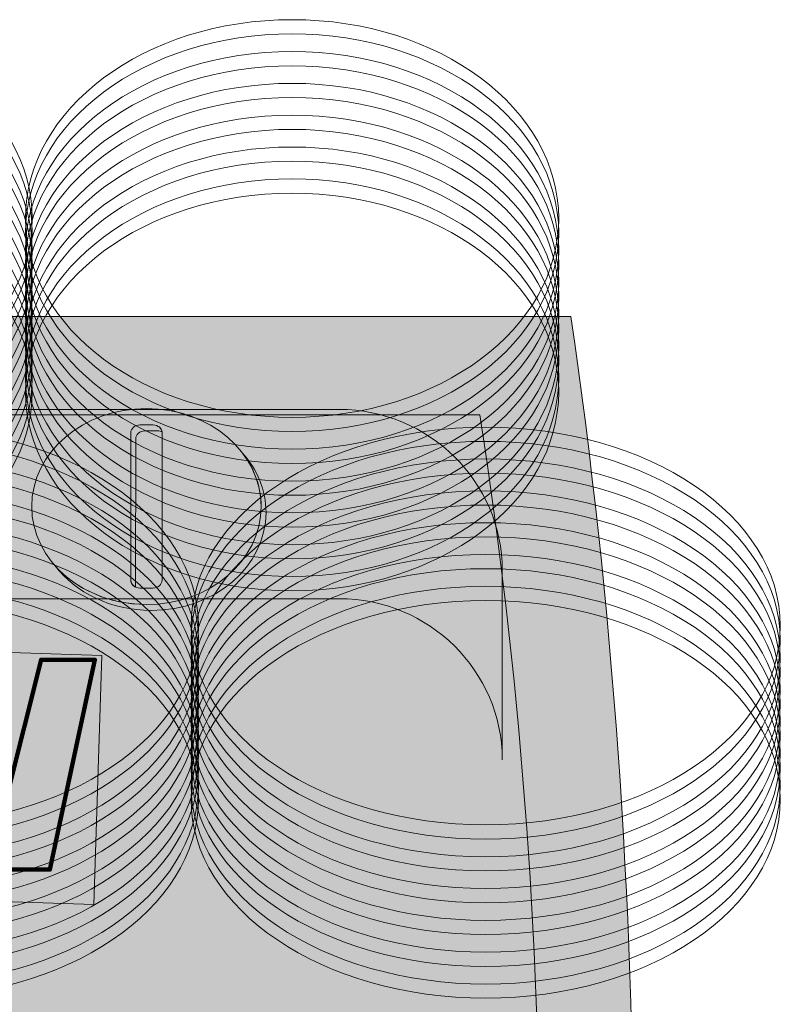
# Model space of a CAD drawing. Header units: inches. Extents: x 0 to 48, y -19.6 to 10.
# Tile 234 of 241: x 35 to 36.6, y -16.4 to -14.3. Entities that reach past the tile are written whole.
import ezdxf

# ---------------------------------------------------------------- set-up
doc = ezdxf.new("R2010")
doc.units = ezdxf.units.IN
doc.header["$MEASUREMENT"] = 0
doc.layers.add('Layer 1', color=7, linetype='Continuous')

# ---------------------------------------------------------------- blocks, each defined once
blk = doc.blocks.new('block 2')
at = {"layer": 'Layer 1', "color": 254, "lineweight": 18, "true_color": 0xe6e7e8}
for points in [[(34.5167, -15.1602), (34.8251, -15.1602), (35.0752, -14.9738), (35.0752, -14.7438), (35.0752, -14.5138), (34.8251, -14.3273), (34.5167, -14.3273), (34.2083, -14.3273), (33.9583, -14.5138), (33.9583, -14.7438), (33.9583, -14.9738), (34.2083, -15.1602), (34.5167, -15.1602)], [(35.6196, -15.1602), (35.928, -15.1602), (36.178, -14.9738), (36.178, -14.7438), (36.178, -14.5138), (35.928, -14.3273), (35.6196, -14.3273), (35.3112, -14.3273), (35.0612, -14.5138), (35.0612, -14.7438), (35.0612, -14.9738), (35.3112, -15.1602), (35.6196, -15.1602)], [(34.5167, -15.19), (34.8251, -15.19), (35.0752, -15.0036), (35.0752, -14.7736), (35.0752, -14.5436), (34.8251, -14.3571), (34.5167, -14.3571), (34.2083, -14.3571), (33.9583, -14.5436), (33.9583, -14.7736), (33.9583, -15.0036), (34.2083, -15.19), (34.5167, -15.19)], [(35.6196, -15.19), (35.928, -15.19), (36.178, -15.0036), (36.178, -14.7736), (36.178, -14.5436), (35.928, -14.3571), (35.6196, -14.3571), (35.3112, -14.3571), (35.0612, -14.5436), (35.0612, -14.7736), (35.0612, -15.0036), (35.3112, -15.19), (35.6196, -15.19)], [(34.5167, -15.2269), (34.8251, -15.2269), (35.0752, -15.0405), (35.0752, -14.8104), (35.0752, -14.5804), (34.8251, -14.394), (34.5167, -14.394), (34.2083, -14.394), (33.9583, -14.5804), (33.9583, -14.8104), (33.9583, -15.0405), (34.2083, -15.2269), (34.5167, -15.2269)], [(35.6196, -15.2269), (35.928, -15.2269), (36.178, -15.0405), (36.178, -14.8104), (36.178, -14.5804), (35.928, -14.394), (35.6196, -14.394), (35.3112, -14.394), (35.0612, -14.5804), (35.0612, -14.8104), (35.0612, -15.0405), (35.3112, -15.2269), (35.6196, -15.2269)], [(34.5167, -15.2567), (34.8251, -15.2567), (35.0752, -15.0703), (35.0752, -14.8402), (35.0752, -14.6102), (34.8251, -14.4238), (34.5167, -14.4238), (34.2083, -14.4238), (33.9583, -14.6102), (33.9583, -14.8402), (33.9583, -15.0703), (34.2083, -15.2567), (34.5167, -15.2567)], [(35.6196, -15.2567), (35.928, -15.2567), (36.178, -15.0703), (36.178, -14.8402), (36.178, -14.6102), (35.928, -14.4238), (35.6196, -14.4238), (35.3112, -14.4238), (35.0612, -14.6102), (35.0612, -14.8402), (35.0612, -15.0703), (35.3112, -15.2567), (35.6196, -15.2567)], [(34.5167, -15.2936), (34.8251, -15.2936), (35.0752, -15.1071), (35.0752, -14.8771), (35.0752, -14.6471), (34.8251, -14.4607), (34.5167, -14.4607), (34.2083, -14.4607), (33.9583, -14.6471), (33.9583, -14.8771), (33.9583, -15.1071), (34.2083, -15.2936), (34.5167, -15.2936)], [(35.6196, -15.2936), (35.928, -15.2936), (36.178, -15.1071), (36.178, -14.8771), (36.178, -14.6471), (35.928, -14.4607), (35.6196, -14.4607), (35.3112, -14.4607), (35.0612, -14.6471), (35.0612, -14.8771), (35.0612, -15.1071), (35.3112, -15.2936), (35.6196, -15.2936)], [(34.5167, -15.3234), (34.8251, -15.3234), (35.0752, -15.1369), (35.0752, -14.9069), (35.0752, -14.6769), (34.8251, -14.4904), (34.5167, -14.4904), (34.2083, -14.4904), (33.9583, -14.6769), (33.9583, -14.9069), (33.9583, -15.1369), (34.2083, -15.3234), (34.5167, -15.3234)], [(35.6196, -15.3234), (35.928, -15.3234), (36.178, -15.1369), (36.178, -14.9069), (36.178, -14.6769), (35.928, -14.4904), (35.6196, -14.4904), (35.3112, -14.4904), (35.0612, -14.6769), (35.0612, -14.9069), (35.0612, -15.1369), (35.3112, -15.3234), (35.6196, -15.3234)], [(34.5167, -15.3603), (34.8251, -15.3603), (35.0752, -15.1738), (35.0752, -14.9438), (35.0752, -14.7138), (34.8251, -14.5273), (34.5167, -14.5273), (34.2083, -14.5273), (33.9583, -14.7138), (33.9583, -14.9438), (33.9583, -15.1738), (34.2083, -15.3603), (34.5167, -15.3603)], [(35.6196, -15.3603), (35.928, -15.3603), (36.178, -15.1738), (36.178, -14.9438), (36.178, -14.7138), (35.928, -14.5273), (35.6196, -14.5273), (35.3112, -14.5273), (35.0612, -14.7138), (35.0612, -14.9438), (35.0612, -15.1738), (35.3112, -15.3603), (35.6196, -15.3603)], [(34.5167, -15.3901), (34.8251, -15.3901), (35.0752, -15.2036), (35.0752, -14.9736), (35.0752, -14.7436), (34.8251, -14.5571), (34.5167, -14.5571), (34.2083, -14.5571), (33.9583, -14.7436), (33.9583, -14.9736), (33.9583, -15.2036), (34.2083, -15.3901), (34.5167, -15.3901)], [(35.6196, -15.3901), (35.928, -15.3901), (36.178, -15.2036), (36.178, -14.9736), (36.178, -14.7436), (35.928, -14.5571), (35.6196, -14.5571), (35.3112, -14.5571), (35.0612, -14.7436), (35.0612, -14.9736), (35.0612, -15.2036), (35.3112, -15.3901), (35.6196, -15.3901)], [(34.5167, -15.4269), (34.8251, -15.4269), (35.0752, -15.2405), (35.0752, -15.0105), (35.0752, -14.7805), (34.8251, -14.594), (34.5167, -14.594), (34.2083, -14.594), (33.9583, -14.7805), (33.9583, -15.0105), (33.9583, -15.2405), (34.2083, -15.4269), (34.5167, -15.4269)], [(35.6196, -15.4269), (35.928, -15.4269), (36.178, -15.2405), (36.178, -15.0105), (36.178, -14.7805), (35.928, -14.594), (35.6196, -14.594), (35.3112, -14.594), (35.0612, -14.7805), (35.0612, -15.0105), (35.0612, -15.2405), (35.3112, -15.4269), (35.6196, -15.4269)], [(34.5167, -15.4567), (34.8251, -15.4567), (35.0752, -15.2703), (35.0752, -15.0403), (35.0752, -14.8103), (34.8251, -14.6238), (34.5167, -14.6238), (34.2083, -14.6238), (33.9583, -14.8103), (33.9583, -15.0403), (33.9583, -15.2703), (34.2083, -15.4567), (34.5167, -15.4567)], [(35.6196, -15.4567), (35.928, -15.4567), (36.178, -15.2703), (36.178, -15.0403), (36.178, -14.8103), (35.928, -14.6238), (35.6196, -14.6238), (35.3112, -14.6238), (35.0612, -14.8103), (35.0612, -15.0403), (35.0612, -15.2703), (35.3112, -15.4567), (35.6196, -15.4567)], [(34.5167, -15.4936), (34.8251, -15.4936), (35.0752, -15.3072), (35.0752, -15.0772), (35.0752, -14.8472), (34.8251, -14.6607), (34.5167, -14.6607), (34.2083, -14.6607), (33.9583, -14.8472), (33.9583, -15.0772), (33.9583, -15.3072), (34.2083, -15.4936), (34.5167, -15.4936)], [(35.6196, -15.4936), (35.928, -15.4936), (36.178, -15.3072), (36.178, -15.0772), (36.178, -14.8472), (35.928, -14.6607), (35.6196, -14.6607), (35.3112, -14.6607), (35.0612, -14.8472), (35.0612, -15.0772), (35.0612, -15.3072), (35.3112, -15.4936), (35.6196, -15.4936)], [(34.5167, -15.5234), (34.8251, -15.5234), (35.0752, -15.337), (35.0752, -15.1069), (35.0752, -14.8769), (34.8251, -14.6905), (34.5167, -14.6905), (34.2083, -14.6905), (33.9583, -14.8769), (33.9583, -15.1069), (33.9583, -15.337), (34.2083, -15.5234), (34.5167, -15.5234)], [(35.6196, -15.5234), (35.928, -15.5234), (36.178, -15.337), (36.178, -15.1069), (36.178, -14.8769), (35.928, -14.6905), (35.6196, -14.6905), (35.3112, -14.6905), (35.0612, -14.8769), (35.0612, -15.1069), (35.0612, -15.337), (35.3112, -15.5234), (35.6196, -15.5234)], [(34.8064, -16.0137), (35.1472, -16.0137), (35.4235, -15.8272), (35.4235, -15.5972), (35.4235, -15.3672), (35.1472, -15.1807), (34.8064, -15.1807), (34.4656, -15.1807), (34.1893, -15.3672), (34.1893, -15.5972), (34.1893, -15.8272), (34.4656, -16.0137), (34.8064, -16.0137)], [(36.0251, -16.0137), (36.3659, -16.0137), (36.6422, -15.8272), (36.6422, -15.5972), (36.6422, -15.3672), (36.3659, -15.1807), (36.0251, -15.1807), (35.6843, -15.1807), (35.408, -15.3672), (35.408, -15.5972), (35.408, -15.8272), (35.6843, -16.0137), (36.0251, -16.0137)], [(34.8064, -16.0435), (35.1472, -16.0435), (35.4235, -15.857), (35.4235, -15.627), (35.4235, -15.397), (35.1472, -15.2105), (34.8064, -15.2105), (34.4656, -15.2105), (34.1893, -15.397), (34.1893, -15.627), (34.1893, -15.857), (34.4656, -16.0435), (34.8064, -16.0435)], [(36.0251, -16.0435), (36.3659, -16.0435), (36.6422, -15.857), (36.6422, -15.627), (36.6422, -15.397), (36.3659, -15.2105), (36.0251, -15.2105), (35.6843, -15.2105), (35.408, -15.397), (35.408, -15.627), (35.408, -15.857), (35.6843, -16.0435), (36.0251, -16.0435)], [(34.8064, -16.0804), (35.1472, -16.0804), (35.4235, -15.8939), (35.4235, -15.6639), (35.4235, -15.4339), (35.1472, -15.2474), (34.8064, -15.2474), (34.4656, -15.2474), (34.1893, -15.4339), (34.1893, -15.6639), (34.1893, -15.8939), (34.4656, -16.0804), (34.8064, -16.0804)], [(36.0251, -16.0804), (36.3659, -16.0804), (36.6422, -15.8939), (36.6422, -15.6639), (36.6422, -15.4339), (36.3659, -15.2474), (36.0251, -15.2474), (35.6843, -15.2474), (35.408, -15.4339), (35.408, -15.6639), (35.408, -15.8939), (35.6843, -16.0804), (36.0251, -16.0804)], [(34.8064, -16.1101), (35.1472, -16.1101), (35.4235, -15.9237), (35.4235, -15.6937), (35.4235, -15.4637), (35.1472, -15.2772), (34.8064, -15.2772), (34.4656, -15.2772), (34.1893, -15.4637), (34.1893, -15.6937), (34.1893, -15.9237), (34.4656, -16.1101), (34.8064, -16.1101)], [(36.0251, -16.1101), (36.3659, -16.1101), (36.6422, -15.9237), (36.6422, -15.6937), (36.6422, -15.4637), (36.3659, -15.2772), (36.0251, -15.2772), (35.6843, -15.2772), (35.408, -15.4637), (35.408, -15.6937), (35.408, -15.9237), (35.6843, -16.1101), (36.0251, -16.1101)], [(34.8064, -16.147), (35.1472, -16.147), (35.4235, -15.9606), (35.4235, -15.7306), (35.4235, -15.5006), (35.1472, -15.3141), (34.8064, -15.3141), (34.4656, -15.3141), (34.1893, -15.5006), (34.1893, -15.7306), (34.1893, -15.9606), (34.4656, -16.147), (34.8064, -16.147)], [(36.0251, -16.147), (36.3659, -16.147), (36.6422, -15.9606), (36.6422, -15.7306), (36.6422, -15.5006), (36.3659, -15.3141), (36.0251, -15.3141), (35.6843, -15.3141), (35.408, -15.5006), (35.408, -15.7306), (35.408, -15.9606), (35.6843, -16.147), (36.0251, -16.147)], [(34.8064, -16.1768), (35.1472, -16.1768), (35.4235, -15.9904), (35.4235, -15.7604), (35.4235, -15.5303), (35.1472, -15.3439), (34.8064, -15.3439), (34.4656, -15.3439), (34.1893, -15.5303), (34.1893, -15.7604), (34.1893, -15.9904), (34.4656, -16.1768), (34.8064, -16.1768)], [(36.0251, -16.1768), (36.3659, -16.1768), (36.6422, -15.9904), (36.6422, -15.7604), (36.6422, -15.5303), (36.3659, -15.3439), (36.0251, -15.3439), (35.6843, -15.3439), (35.408, -15.5303), (35.408, -15.7604), (35.408, -15.9904), (35.6843, -16.1768), (36.0251, -16.1768)], [(34.8064, -16.2137), (35.1472, -16.2137), (35.4235, -16.0272), (35.4235, -15.7972), (35.4235, -15.5672), (35.1472, -15.3808), (34.8064, -15.3808), (34.4656, -15.3808), (34.1893, -15.5672), (34.1893, -15.7972), (34.1893, -16.0272), (34.4656, -16.2137), (34.8064, -16.2137)], [(36.0251, -16.2137), (36.3659, -16.2137), (36.6422, -16.0272), (36.6422, -15.7972), (36.6422, -15.5672), (36.3659, -15.3808), (36.0251, -15.3808), (35.6843, -15.3808), (35.408, -15.5672), (35.408, -15.7972), (35.408, -16.0272), (35.6843, -16.2137), (36.0251, -16.2137)], [(34.8064, -16.2435), (35.1472, -16.2435), (35.4235, -16.057), (35.4235, -15.827), (35.4235, -15.597), (35.1472, -15.4106), (34.8064, -15.4106), (34.4656, -15.4106), (34.1893, -15.597), (34.1893, -15.827), (34.1893, -16.057), (34.4656, -16.2435), (34.8064, -16.2435)], [(36.0251, -16.2435), (36.3659, -16.2435), (36.6422, -16.057), (36.6422, -15.827), (36.6422, -15.597), (36.3659, -15.4106), (36.0251, -15.4106), (35.6843, -15.4106), (35.408, -15.597), (35.408, -15.827), (35.408, -16.057), (35.6843, -16.2435), (36.0251, -16.2435)], [(34.8064, -16.2804), (35.1472, -16.2804), (35.4235, -16.0939), (35.4235, -15.8639), (35.4235, -15.6339), (35.1472, -15.4475), (34.8064, -15.4475), (34.4656, -15.4475), (34.1893, -15.6339), (34.1893, -15.8639), (34.1893, -16.0939), (34.4656, -16.2804), (34.8064, -16.2804)], [(36.0251, -16.2804), (36.3659, -16.2804), (36.6422, -16.0939), (36.6422, -15.8639), (36.6422, -15.6339), (36.3659, -15.4475), (36.0251, -15.4475), (35.6843, -15.4475), (35.408, -15.6339), (35.408, -15.8639), (35.408, -16.0939), (35.6843, -16.2804), (36.0251, -16.2804)], [(34.8064, -16.3102), (35.1472, -16.3102), (35.4235, -16.1237), (35.4235, -15.8937), (35.4235, -15.6637), (35.1472, -15.4772), (34.8064, -15.4772), (34.4656, -15.4772), (34.1893, -15.6637), (34.1893, -15.8937), (34.1893, -16.1237), (34.4656, -16.3102), (34.8064, -16.3102)], [(36.0251, -16.3102), (36.3659, -16.3102), (36.6422, -16.1237), (36.6422, -15.8937), (36.6422, -15.6637), (36.3659, -15.4772), (36.0251, -15.4772), (35.6843, -15.4772), (35.408, -15.6637), (35.408, -15.8937), (35.408, -16.1237), (35.6843, -16.3102), (36.0251, -16.3102)], [(34.8064, -16.3471), (35.1472, -16.3471), (35.4235, -16.1606), (35.4235, -15.9306), (35.4235, -15.7006), (35.1472, -15.5141), (34.8064, -15.5141), (34.4656, -15.5141), (34.1893, -15.7006), (34.1893, -15.9306), (34.1893, -16.1606), (34.4656, -16.3471), (34.8064, -16.3471)], [(36.0251, -16.3471), (36.3659, -16.3471), (36.6422, -16.1606), (36.6422, -15.9306), (36.6422, -15.7006), (36.3659, -15.5141), (36.0251, -15.5141), (35.6843, -15.5141), (35.408, -15.7006), (35.408, -15.9306), (35.408, -16.1606), (35.6843, -16.3471), (36.0251, -16.3471)], [(34.8064, -16.3768), (35.1472, -16.3768), (35.4235, -16.1904), (35.4235, -15.9604), (35.4235, -15.7304), (35.1472, -15.5439), (34.8064, -15.5439), (34.4656, -15.5439), (34.1893, -15.7304), (34.1893, -15.9604), (34.1893, -16.1904), (34.4656, -16.3768), (34.8064, -16.3768)], [(36.0251, -16.3768), (36.3659, -16.3768), (36.6422, -16.1904), (36.6422, -15.9604), (36.6422, -15.7304), (36.3659, -15.5439), (36.0251, -15.5439), (35.6843, -15.5439), (35.408, -15.7304), (35.408, -15.9604), (35.408, -16.1904), (35.6843, -16.3768), (36.0251, -16.3768)]]:
    blk.add_open_spline(points, degree=3, knots=[0, 0, 0, 0, 1, 1, 1, 2, 2, 2, 3, 3, 3, 4, 4, 4, 4], dxfattribs=at)
at = {"layer": 'Layer 1', "lineweight": 0}
blk.add_open_spline([(27.7048, -15.1436), (27.7048, -15.1436), (35.7181, -15.1436), (35.7181, -15.1436), (35.9061, -15.1436), (36.0599, -15.2954), (36.0599, -15.4808), (36.0599, -15.4808), (36.0599, -15.8772), (36.0599, -15.8772), (36.0599, -15.6917), (35.9061, -15.54), (35.7181, -15.54), (35.7181, -15.54), (27.7048, -15.54), (27.7048, -15.54), (27.5168, -15.54), (27.3631, -15.6917), (27.3631, -15.8772), (27.3631, -15.8772), (27.3631, -15.4808), (27.3631, -15.4808), (27.3631, -15.2954), (27.5168, -15.1436), (27.7048, -15.1436)], degree=3, knots=[0, 0, 0, 0, 1, 1, 1, 2, 2, 2, 3, 3, 3, 4, 4, 4, 5, 5, 5, 6, 6, 6, 7, 7, 7, 8, 8, 8, 8], dxfattribs=at)
blk = doc.blocks.new('block 5')
at = {"layer": 'Layer 1', "lineweight": 0}
blk.add_lwpolyline([(32.9881, -15.5855), (32.971, -16.1074), (35.2042, -16.1806), (35.2213, -15.6587), (32.9881, -15.5855)], dxfattribs=at)
for points, knots in [([(33.1031, -16.1073), (33.1031, -16.1073), (32.9857, -15.668), (32.9857, -15.668), (32.9857, -15.668), (33.1165, -15.668), (33.1165, -15.668), (33.1165, -15.668), (33.2019, -15.9696), (33.2019, -15.9696), (33.2019, -15.9696), (33.4195, -15.668), (33.4195, -15.668), (33.4195, -15.668), (33.6491, -15.668), (33.6491, -15.668), (33.6491, -15.668), (33.6312, -15.7576), (33.6312, -15.7576), (33.6513, -15.7401), (33.6659, -15.7273), (33.6785, -15.7171), (33.6987, -15.7007), (33.7171, -15.689), (33.7349, -15.6806), (33.7525, -15.6722), (33.7965, -15.6679), (33.8512, -15.6658), (33.9695, -15.6615), (34.1376, -15.668), (34.1948, -15.668), (34.1948, -15.668), (34.2724, -15.6696), (34.2724, -15.6696), (34.2724, -15.6696), (34.2445, -15.7906), (34.2445, -15.7906), (34.2873, -15.7201), (34.3596, -15.6738), (34.4731, -15.666), (34.5867, -15.6583), (34.6959, -15.6766), (34.716, -15.81), (34.7187, -15.8127), (34.7209, -15.8178), (34.7224, -15.8216), (34.7224, -15.8216), (34.7308, -15.7673), (34.7308, -15.7673), (34.7308, -15.7673), (34.7393, -15.713), (34.7393, -15.713), (34.7393, -15.713), (34.746, -15.6699), (34.746, -15.6699), (34.746, -15.6699), (34.8946, -15.668), (34.8946, -15.668), (34.8946, -15.668), (35.0223, -15.9541), (35.0223, -15.9541), (35.0223, -15.9541), (35.0938, -15.668), (35.0938, -15.668), (35.0938, -15.668), (35.2066, -15.668), (35.2066, -15.668), (35.2066, -15.668), (35.1126, -16.1073), (35.1126, -16.1073), (35.1126, -16.1073), (34.9639, -16.1073), (34.9639, -16.1073), (34.922, -16.0114), (34.8679, -15.8898), (34.831, -15.8041), (34.8176, -15.8904), (34.7984, -16.0115), (34.7834, -16.1073), (34.7834, -16.1073), (34.6637, -16.1073), (34.6637, -16.1073), (34.6699, -16.0789), (34.6771, -16.0462), (34.6835, -16.0172), (34.6364, -16.071), (34.5739, -16.1078), (34.4751, -16.1058), (34.2842, -16.1019), (34.2136, -16.0624), (34.2104, -15.9592), (34.2057, -15.9909), (34.1956, -16.0549), (34.1875, -16.1073), (34.1875, -16.1073), (34.0588, -16.1073), (34.0588, -16.1073), (34.0671, -16.0658), (34.0768, -16.0181), (34.0811, -15.9954), (34.0615, -16.031), (34.0479, -16.0585), (34.0287, -16.0769), (34.0086, -16.0961), (33.9914, -16.1069), (33.9456, -16.107), (33.9456, -16.107), (33.4476, -16.1073), (33.4476, -16.1073), (33.4742, -15.9797), (33.5076, -15.8222), (33.5329, -15.7007), (33.4413, -15.826), (33.3295, -15.9783), (33.2352, -16.1073), (33.2352, -16.1073), (33.1031, -16.1073), (33.1031, -16.1073)], [0, 0, 0, 0, 1, 1, 1, 2, 2, 2, 3, 3, 3, 4, 4, 4, 5, 5, 5, 6, 6, 6, 7, 7, 7, 8, 8, 8, 9, 9, 9, 10, 10, 10, 11, 11, 11, 12, 12, 12, 13, 13, 13, 14, 14, 14, 15, 15, 15, 16, 16, 16, 17, 17, 17, 18, 18, 18, 19, 19, 19, 20, 20, 20, 21, 21, 21, 22, 22, 22, 23, 23, 23, 24, 24, 24, 25, 25, 25, 26, 26, 26, 27, 27, 27, 28, 28, 28, 29, 29, 29, 30, 30, 30, 31, 31, 31, 32, 32, 32, 33, 33, 33, 34, 34, 34, 35, 35, 35, 36, 36, 36, 37, 37, 37, 38, 38, 38, 39, 39, 39, 39]), ([(34.0921, -15.944), (34.1051, -15.8805), (34.1181, -15.817), (34.131, -15.7535), (34.0587, -15.7535), (33.9878, -15.7506), (33.9171, -15.7532), (33.8842, -15.7544), (33.8488, -15.7512), (33.8214, -15.7571), (33.784, -15.7652), (33.7572, -15.8035), (33.7943, -15.827), (33.8081, -15.8358), (33.825, -15.8286), (33.8589, -15.8297), (33.909, -15.8315), (33.959, -15.8265), (34, -15.8393), (34.0274, -15.8478), (34.0509, -15.8643), (34.0676, -15.896), (34.0771, -15.9139), (34.0864, -15.9334), (34.0921, -15.944)], [0, 0, 0, 0, 1, 1, 1, 2, 2, 2, 3, 3, 3, 4, 4, 4, 5, 5, 5, 6, 6, 6, 7, 7, 7, 8, 8, 8, 8]), ([(34.5575, -15.8015), (34.6012, -15.8388), (34.6019, -15.9097), (34.5591, -15.96), (34.5162, -16.0102), (34.4461, -16.0207), (34.4024, -15.9835), (34.3587, -15.9462), (34.358, -15.8753), (34.4008, -15.825), (34.4436, -15.7748), (34.5138, -15.7643), (34.5575, -15.8015)], [0, 0, 0, 0, 1, 1, 1, 2, 2, 2, 3, 3, 3, 4, 4, 4, 4]), ([(33.8802, -15.9274), (33.8414, -15.9255), (33.8025, -15.9237), (33.7637, -15.9215), (33.7254, -15.9194), (33.7003, -15.9182), (33.682, -15.9109), (33.6572, -15.9009), (33.645, -15.8796), (33.6295, -15.8293), (33.6165, -15.8889), (33.6036, -15.9485), (33.5906, -16.0081), (33.626, -16.0097), (33.6618, -16.0119), (33.6975, -16.0136), (33.7448, -16.0159), (33.7919, -16.0173), (33.8375, -16.0154), (33.877, -16.0138), (33.9121, -16.0108), (33.9255, -15.9991), (33.9318, -15.9936), (33.9372, -15.9871), (33.9406, -15.98), (33.9468, -15.9675), (33.9471, -15.9533), (33.9362, -15.9404), (33.9268, -15.9291), (33.8953, -15.9281), (33.8802, -15.9274)], [0, 0, 0, 0, 1, 1, 1, 2, 2, 2, 3, 3, 3, 4, 4, 4, 5, 5, 5, 6, 6, 6, 7, 7, 7, 8, 8, 8, 9, 9, 9, 10, 10, 10, 10])]:
    blk.add_open_spline(points, degree=3, knots=knots, dxfattribs=at)

msp = doc.modelspace()

# ---------------------------------------------------------------- hatches: boundary and pattern name
at = {"layer": 'Layer 1', "true_color": 0x004723}
h = msp.add_hatch(color=118, dxfattribs=at)
edge = h.paths.add_edge_path()
edge.add_spline(control_points=[(27.2193, -14.9493), (30.2141, -14.9493), (33.2089, -14.9493), (36.2037, -14.9493), (36.3793, -16.1538), (36.379, -17.4149), (36.2037, -18.7311), (33.2089, -18.7311), (30.2141, -18.7311), (27.2193, -18.7311), (27.044, -17.4149), (27.0437, -16.1538), (27.2193, -14.9493)], knot_values=[0, 0, 0, 0, 0.013889, 0.013889, 0.013889, 0.027778, 0.027778, 0.027778, 0.041667, 0.041667, 0.041667, 0.055556, 0.055556, 0.055556, 0.055556], degree=3, periodic=0)
edge.add_line((27.2193, -14.9493), (27.2193, -14.9493))
at = {"layer": 'Layer 1', "true_color": 0xe6e7e8}
h = msp.add_hatch(color=254, dxfattribs=at)
edge = h.paths.add_edge_path()
edge.add_spline(control_points=[(27.4102, -15.1551), (30.2777, -15.1551), (33.1452, -15.1551), (36.0127, -15.1551), (36.1809, -16.2286), (36.1806, -17.3523), (36.0127, -18.5253), (33.1452, -18.5253), (30.2777, -18.5253), (27.4102, -18.5253), (27.2423, -17.3523), (27.242, -16.2286), (27.4102, -15.1551)], knot_values=[0, 0, 0, 0, 0.013889, 0.013889, 0.013889, 0.027778, 0.027778, 0.027778, 0.041667, 0.041667, 0.041667, 0.055556, 0.055556, 0.055556, 0.055556], degree=3, periodic=0)
edge.add_line((27.4102, -15.1551), (27.4102, -15.1551))
at = {"layer": 'Layer 1', "true_color": 0x004723}
h = msp.add_hatch(color=118, dxfattribs=at)
edge = h.paths.add_edge_path()
edge.add_spline(control_points=[(27.7048, -15.1436), (27.7048, -15.1436), (35.7181, -15.1436), (35.7181, -15.1436), (35.9061, -15.1436), (36.0599, -15.2954), (36.0599, -15.4808), (36.0599, -15.4808), (36.0599, -15.8772), (36.0599, -15.8772), (36.0599, -15.6917), (35.9061, -15.54), (35.7181, -15.54), (35.7181, -15.54), (27.7048, -15.54), (27.7048, -15.54), (27.5168, -15.54), (27.3631, -15.6917), (27.3631, -15.8772), (27.3631, -15.8772), (27.3631, -15.4808), (27.3631, -15.4808), (27.3631, -15.2954), (27.5168, -15.1436), (27.7048, -15.1436)], knot_values=[0, 0, 0, 0, 0.013889, 0.013889, 0.013889, 0.027778, 0.027778, 0.027778, 0.041667, 0.041667, 0.041667, 0.055556, 0.055556, 0.055556, 0.069444, 0.069444, 0.069444, 0.083333, 0.083333, 0.083333, 0.097222, 0.097222, 0.097222, 0.111111, 0.111111, 0.111111, 0.111111], degree=3, periodic=0)
edge.add_line((27.7048, -15.1436), (27.7048, -15.1436))
at = {"layer": 'Layer 1', "true_color": 0x231f20}
h = msp.add_hatch(color=250, dxfattribs=at)
edge = h.paths.add_edge_path()
edge.add_spline(control_points=[(35.5159, -15.235), (35.5467, -15.2695), (35.565, -15.3127), (35.565, -15.3595), (35.5649, -15.4729), (35.4573, -15.5647), (35.3247, -15.5646), (35.2404, -15.5645), (35.1663, -15.5274), (35.1235, -15.4713), (35.1674, -15.5204), (35.2365, -15.5521), (35.3144, -15.5522), (35.4471, -15.5522), (35.5547, -15.4604), (35.5548, -15.3471), (35.5548, -15.3057), (35.5405, -15.2672), (35.5159, -15.235)], knot_values=[0, 0, 0, 0, 1, 1, 1, 2, 2, 2, 3, 3, 3, 4, 4, 4, 5, 5, 5, 6, 6, 6, 6], degree=3, periodic=1)
edge = h.paths.add_edge_path()
edge.add_spline(control_points=[(35.3113, -15.1886), (35.3113, -15.1886), (35.3385, -15.1886), (35.3385, -15.1886), (35.3417, -15.1886), (35.3447, -15.1892), (35.3473, -15.1904), (35.346, -15.1824), (35.3379, -15.1762), (35.3283, -15.1762), (35.3283, -15.1762), (35.301, -15.1761), (35.301, -15.1761), (35.2905, -15.1761), (35.2818, -15.1836), (35.2818, -15.1927), (35.2818, -15.1927), (35.2816, -15.5012), (35.2816, -15.5012), (35.2816, -15.5076), (35.2859, -15.5131), (35.2921, -15.5159), (35.2919, -15.5151), (35.2919, -15.5144), (35.2919, -15.5136), (35.2919, -15.5136), (35.2921, -15.2051), (35.2921, -15.2051), (35.2921, -15.196), (35.3007, -15.1886), (35.3113, -15.1886)], knot_values=[0, 0, 0, 0, 0.013889, 0.013889, 0.013889, 0.027778, 0.027778, 0.027778, 0.041667, 0.041667, 0.041667, 0.055556, 0.055556, 0.055556, 0.069444, 0.069444, 0.069444, 0.083333, 0.083333, 0.083333, 0.097222, 0.097222, 0.097222, 0.111111, 0.111111, 0.111111, 0.125, 0.125, 0.125, 0.138889, 0.138889, 0.138889, 0.138889], degree=3, periodic=0)
edge.add_line((35.3113, -15.1886), (35.3113, -15.1886))

# ---------------------------------------------------------------- linework, layer by layer
at = {"layer": 'Layer 1', "lineweight": 0}
for points, knots in [([(27.2193, -14.9493), (30.2141, -14.9493), (33.2089, -14.9493), (36.2037, -14.9493), (36.3793, -16.1538), (36.379, -17.4149), (36.2037, -18.7311), (33.2089, -18.7311), (30.2141, -18.7311), (27.2193, -18.7311), (27.044, -17.4149), (27.0437, -16.1538), (27.2193, -14.9493)], [0, 0, 0, 0, 1, 1, 1, 2, 2, 2, 3, 3, 3, 4, 4, 4, 4]), ([(27.4102, -15.1551), (30.2777, -15.1551), (33.1452, -15.1551), (36.0127, -15.1551), (36.1809, -16.2286), (36.1806, -17.3523), (36.0127, -18.5253), (33.1452, -18.5253), (30.2777, -18.5253), (27.4102, -18.5253), (27.2423, -17.3523), (27.242, -16.2286), (27.4102, -15.1551)], [0, 0, 0, 0, 1, 1, 1, 2, 2, 2, 3, 3, 3, 4, 4, 4, 4]), ([(27.7048, -15.1436), (27.7048, -15.1436), (35.7181, -15.1436), (35.7181, -15.1436), (35.9061, -15.1436), (36.0599, -15.2954), (36.0599, -15.4808), (36.0599, -15.4808), (36.0599, -15.8772), (36.0599, -15.8772), (36.0599, -15.6917), (35.9061, -15.54), (35.7181, -15.54), (35.7181, -15.54), (27.7048, -15.54), (27.7048, -15.54), (27.5168, -15.54), (27.3631, -15.6917), (27.3631, -15.8772), (27.3631, -15.8772), (27.3631, -15.4808), (27.3631, -15.4808), (27.3631, -15.2954), (27.5168, -15.1436), (27.7048, -15.1436)], [0, 0, 0, 0, 1, 1, 1, 2, 2, 2, 3, 3, 3, 4, 4, 4, 5, 5, 5, 6, 6, 6, 7, 7, 7, 8, 8, 8, 8]), ([(35.3147, -15.1417), (35.4473, -15.1418), (35.5548, -15.2337), (35.5548, -15.3471), (35.5547, -15.4604), (35.4471, -15.5522), (35.3144, -15.5522), (35.1817, -15.5521), (35.0743, -15.4601), (35.0743, -15.3468), (35.0744, -15.2334), (35.182, -15.1416), (35.3147, -15.1417)], [0, 0, 0, 0, 1, 1, 1, 2, 2, 2, 3, 3, 3, 4, 4, 4, 4]), ([(35.3113, -15.1886), (35.3113, -15.1886), (35.3385, -15.1886), (35.3385, -15.1886), (35.3417, -15.1886), (35.3447, -15.1892), (35.3473, -15.1904), (35.346, -15.1824), (35.3379, -15.1762), (35.3283, -15.1762), (35.3283, -15.1762), (35.301, -15.1761), (35.301, -15.1761), (35.2905, -15.1761), (35.2818, -15.1836), (35.2818, -15.1927), (35.2818, -15.1927), (35.2816, -15.5012), (35.2816, -15.5012), (35.2816, -15.5076), (35.2859, -15.5131), (35.2921, -15.5159), (35.2919, -15.5151), (35.2919, -15.5144), (35.2919, -15.5136), (35.2919, -15.5136), (35.2921, -15.2051), (35.2921, -15.2051), (35.2921, -15.196), (35.3007, -15.1886), (35.3113, -15.1886)], [0, 0, 0, 0, 1, 1, 1, 2, 2, 2, 3, 3, 3, 4, 4, 4, 5, 5, 5, 6, 6, 6, 7, 7, 7, 8, 8, 8, 9, 9, 9, 10, 10, 10, 10]), ([(35.301, -15.1761), (35.301, -15.1761), (35.3283, -15.1762), (35.3283, -15.1762), (35.3388, -15.1762), (35.3475, -15.1836), (35.3475, -15.1927), (35.3475, -15.1927), (35.3473, -15.5012), (35.3473, -15.5012), (35.3473, -15.5103), (35.3386, -15.5178), (35.328, -15.5177), (35.328, -15.5177), (35.3008, -15.5177), (35.3008, -15.5177), (35.2903, -15.5177), (35.2816, -15.5103), (35.2816, -15.5012), (35.2816, -15.5012), (35.2818, -15.1927), (35.2818, -15.1927), (35.2818, -15.1836), (35.2905, -15.1761), (35.301, -15.1761)], [0, 0, 0, 0, 1, 1, 1, 2, 2, 2, 3, 3, 3, 4, 4, 4, 5, 5, 5, 6, 6, 6, 7, 7, 7, 8, 8, 8, 8]), ([(35.5159, -15.235), (35.5467, -15.2695), (35.565, -15.3127), (35.565, -15.3595), (35.5649, -15.4729), (35.4573, -15.5647), (35.3247, -15.5646), (35.2404, -15.5645), (35.1663, -15.5274), (35.1235, -15.4713), (35.1674, -15.5204), (35.2365, -15.5521), (35.3144, -15.5522), (35.4471, -15.5522), (35.5547, -15.4604), (35.5548, -15.3471), (35.5548, -15.3057), (35.5405, -15.2672), (35.5159, -15.235)], [0, 0, 0, 0, 1, 1, 1, 2, 2, 2, 3, 3, 3, 4, 4, 4, 5, 5, 5, 6, 6, 6, 6])]:
    msp.add_open_spline(points, degree=3, knots=knots, dxfattribs=at)
at = {"layer": 'Layer 1', "color": 250, "lineweight": 18, "true_color": 0x231f20}
for points, knots in [([(35.3147, -15.1417), (35.4473, -15.1418), (35.5548, -15.2337), (35.5548, -15.3471), (35.5547, -15.4604), (35.4471, -15.5522), (35.3144, -15.5522), (35.1817, -15.5521), (35.0743, -15.4601), (35.0743, -15.3468), (35.0744, -15.2334), (35.182, -15.1416), (35.3147, -15.1417)], [0, 0, 0, 0, 1, 1, 1, 2, 2, 2, 3, 3, 3, 4, 4, 4, 4]), ([(35.301, -15.1761), (35.301, -15.1761), (35.3283, -15.1762), (35.3283, -15.1762), (35.3388, -15.1762), (35.3475, -15.1836), (35.3475, -15.1927), (35.3475, -15.1927), (35.3473, -15.5012), (35.3473, -15.5012), (35.3473, -15.5103), (35.3386, -15.5178), (35.328, -15.5177), (35.328, -15.5177), (35.3008, -15.5177), (35.3008, -15.5177), (35.2903, -15.5177), (35.2816, -15.5103), (35.2816, -15.5012), (35.2816, -15.5012), (35.2818, -15.1927), (35.2818, -15.1927), (35.2818, -15.1836), (35.2905, -15.1761), (35.301, -15.1761)], [0, 0, 0, 0, 1, 1, 1, 2, 2, 2, 3, 3, 3, 4, 4, 4, 5, 5, 5, 6, 6, 6, 7, 7, 7, 8, 8, 8, 8])]:
    msp.add_open_spline(points, degree=3, knots=knots, dxfattribs=at)
at = {"layer": 'Layer 1', "color": 250, "lineweight": 106, "true_color": 0x231f20}
msp.add_open_spline([(33.1031, -16.1073), (33.1031, -16.1073), (32.9857, -15.668), (32.9857, -15.668), (32.9857, -15.668), (33.1165, -15.668), (33.1165, -15.668), (33.1165, -15.668), (33.2019, -15.9696), (33.2019, -15.9696), (33.2019, -15.9696), (33.4195, -15.668), (33.4195, -15.668), (33.4195, -15.668), (33.6491, -15.668), (33.6491, -15.668), (33.6491, -15.668), (33.6312, -15.7576), (33.6312, -15.7576), (33.6513, -15.7401), (33.6659, -15.7273), (33.6785, -15.7171), (33.6987, -15.7007), (33.7171, -15.689), (33.7349, -15.6806), (33.7525, -15.6722), (33.7965, -15.6679), (33.8512, -15.6658), (33.9695, -15.6615), (34.1376, -15.668), (34.1948, -15.668), (34.1948, -15.668), (34.2724, -15.6696), (34.2724, -15.6696), (34.2724, -15.6696), (34.2445, -15.7906), (34.2445, -15.7906), (34.2873, -15.7201), (34.3596, -15.6738), (34.4731, -15.666), (34.5867, -15.6583), (34.6959, -15.6766), (34.716, -15.81), (34.7187, -15.8127), (34.7209, -15.8178), (34.7224, -15.8216), (34.7224, -15.8216), (34.7308, -15.7673), (34.7308, -15.7673), (34.7308, -15.7673), (34.7393, -15.713), (34.7393, -15.713), (34.7393, -15.713), (34.746, -15.6699), (34.746, -15.6699), (34.746, -15.6699), (34.8946, -15.668), (34.8946, -15.668), (34.8946, -15.668), (35.0223, -15.9541), (35.0223, -15.9541), (35.0223, -15.9541), (35.0938, -15.668), (35.0938, -15.668), (35.0938, -15.668), (35.2066, -15.668), (35.2066, -15.668), (35.2066, -15.668), (35.1126, -16.1073), (35.1126, -16.1073), (35.1126, -16.1073), (34.9639, -16.1073), (34.9639, -16.1073), (34.922, -16.0114), (34.8679, -15.8898), (34.831, -15.8041), (34.8176, -15.8904), (34.7984, -16.0115), (34.7834, -16.1073), (34.7834, -16.1073), (34.6637, -16.1073), (34.6637, -16.1073), (34.6699, -16.0789), (34.6771, -16.0462), (34.6835, -16.0172), (34.6364, -16.071), (34.5739, -16.1078), (34.4751, -16.1058), (34.2842, -16.1019), (34.2136, -16.0624), (34.2104, -15.9592), (34.2057, -15.9909), (34.1956, -16.0549), (34.1875, -16.1073), (34.1875, -16.1073), (34.0588, -16.1073), (34.0588, -16.1073), (34.0671, -16.0658), (34.0768, -16.0181), (34.0811, -15.9954), (34.0615, -16.031), (34.0479, -16.0585), (34.0287, -16.0769), (34.0086, -16.0961), (33.9914, -16.1069), (33.9456, -16.107), (33.9456, -16.107), (33.4476, -16.1073), (33.4476, -16.1073), (33.4742, -15.9797), (33.5076, -15.8222), (33.5329, -15.7007), (33.4413, -15.826), (33.3295, -15.9783), (33.2352, -16.1073), (33.2352, -16.1073), (33.1031, -16.1073), (33.1031, -16.1073)], degree=3, knots=[0, 0, 0, 0, 1, 1, 1, 2, 2, 2, 3, 3, 3, 4, 4, 4, 5, 5, 5, 6, 6, 6, 7, 7, 7, 8, 8, 8, 9, 9, 9, 10, 10, 10, 11, 11, 11, 12, 12, 12, 13, 13, 13, 14, 14, 14, 15, 15, 15, 16, 16, 16, 17, 17, 17, 18, 18, 18, 19, 19, 19, 20, 20, 20, 21, 21, 21, 22, 22, 22, 23, 23, 23, 24, 24, 24, 25, 25, 25, 26, 26, 26, 27, 27, 27, 28, 28, 28, 29, 29, 29, 30, 30, 30, 31, 31, 31, 32, 32, 32, 33, 33, 33, 34, 34, 34, 35, 35, 35, 36, 36, 36, 37, 37, 37, 38, 38, 38, 39, 39, 39, 39], dxfattribs=at)

# ---------------------------------------------------------------- block references
at = {"layer": 'Layer 1'}
for name in ['block 2', 'block 5']:
    msp.add_blockref(name, (0, 0), dxfattribs=at)

doc.saveas('drawing.dxf')
